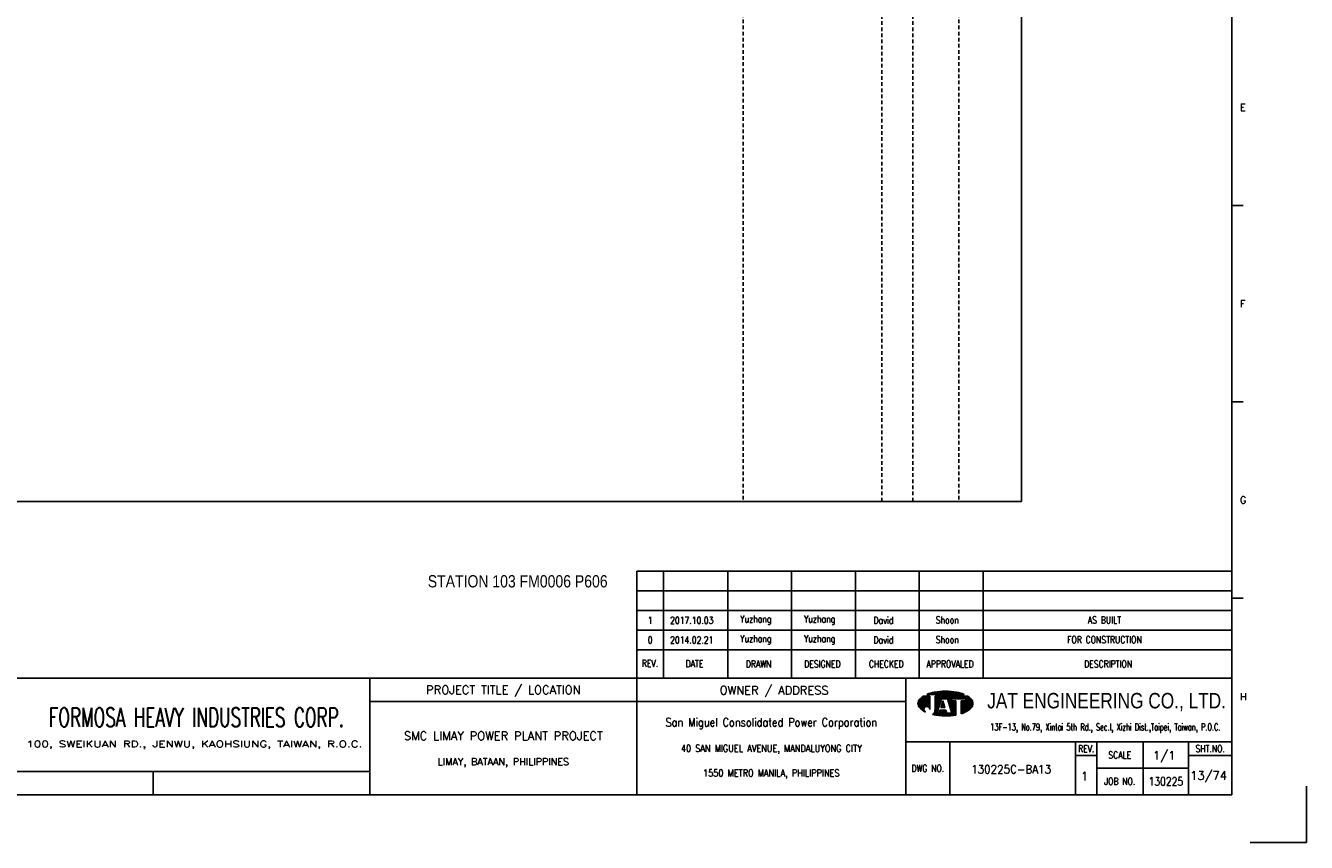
# Model space of a CAD drawing. Extents: x 1544 to 2510, y 385 to 1067.
# Tile 2 of 3: x 1986 to 2510, y 385 to 719. Entities that reach past the tile are written whole.
import ezdxf
from ezdxf.enums import TextEntityAlignment as Align

# ---------------------------------------------------------------- set-up
doc = ezdxf.new("R2010")
doc.units = 0
doc.header["$MEASUREMENT"] = 0
doc.linetypes.add('HIDDEN', pattern=[4, 1.5, -1, 1.5])
doc.layers.get('0').update_dxf_attribs({"linetype": 'CONTINUOUS'})
doc.layers.get('DEFPOINTS').update_dxf_attribs({"linetype": 'CONTINUOUS'})
for name, color, linetype in [('B_DIM', 7, 'CONTINUOUS'), ('CON', 4, 'CONTINUOUS'), ('DCS', 7, 'CONTINUOUS'), ('HID', 2, 'HIDDEN'), ('T', 2, 'CONTINUOUS'), ('TEXT', 7, 'CONTINUOUS'), ('圖框CON', 4, 'CONTINUOUS'), ('框線', 6, 'CONTINUOUS')]:
    doc.layers.add(name, color=color, linetype=linetype)
doc.styles.add('AEH', font='simplex', dxfattribs={"width": 0.8, "bigfont": 'ae'})
doc.styles.add('DAYUKP', font='complex', dxfattribs={"bigfont": 'DAYUKP.SHX'})
doc.styles.add('E2', font='simplex.shx', dxfattribs={"height": 2})
doc.styles.add('E3', font='simplex.shx', dxfattribs={"height": 3})
doc.styles.add('ROMANS', font='romans', dxfattribs={"width": 0.8})
doc.styles.add('style3', font='ARIALN.TTF')
doc.styles.add('WMF-Arial0', font='arial.ttf')

# ---------------------------------------------------------------- blocks, each defined once
blk = doc.blocks.new('1880-TITLE_BLK')
at = {"layer": 'TEXT', "color": 2, "linetype": 'Continuous', "style": 'E3'}
for tag, p in [('SCALE', (790.95, 31.17)), ('DWG_NO', (736.41, 26.44)), ('REV', (762.59, 23.97)), ('SHT_NO', (806.74, 23.97))]:
    blk.add_attdef(tag, text='', height=3, dxfattribs=at).set_placement(p, align=Align.MIDDLE)
at = {"layer": 'TEXT', "linetype": 'Continuous', "style": 'E2', "width": 0.6}
for tag, p in [('REV_DATE', (418.65, 19.76)), ('APPR_DATE', (492.93, 19.76))]:
    blk.add_attdef(tag, text='', height=2, dxfattribs=at).set_placement(p, align=Align.MIDDLE_LEFT)
blk = doc.blocks.new('1')
at = {"layer": 'B_DIM'}
for p, q in [((2181.53, 118.11), (1938.08, 118.11)), ((1938.08, 74.29), (1938.08, 118.11)), ((1948.92, 74.29), (1948.92, 118.11)), ((1975.28, 74.29), (1975.28, 118.11)), ((2001.39, 74.29), (2001.39, 118.11)), ((2027.5, 74.29), (2027.5, 118.11)), ((2053.62, 74.29), (2053.62, 118.11)), ((2079.73, 74.29), (2079.73, 118.11)), ((2181.53, 110.07), (1938.08, 110.07)), ((1938.08, 77.93), (1938.08, 104.33)), ((2181.53, 102.03), (1938.08, 102.03)), ((2181.53, 93.99), (1938.08, 93.99)), ((2181.53, 85.95), (1938.08, 85.95))]:
    blk.add_line(p, q, dxfattribs=at)
at = {"layer": 'DEFPOINTS'}
blk.add_lwpolyline([(2189, 7.08), (2211.97, 7.08), (2211.97, 30.05)], dxfattribs=at)
at = {"layer": 'T', "color": 0, "lineweight": -3}
for p, q in [((2057.61, 67.67), (2058.11, 68.18)), ((2057.83, 67.67), (2058.43, 68.27)), ((2058.05, 67.67), (2058.73, 68.35)), ((2058.27, 67.67), (2059.03, 68.43)), ((2058.49, 67.67), (2059.32, 68.49)), ((2058.72, 67.67), (2059.6, 68.55)), ((2058.94, 67.67), (2059.87, 68.6)), ((2059.16, 67.67), (2060.14, 68.65)), ((2059.38, 67.67), (2060.41, 68.7)), ((2059.6, 67.67), (2060.67, 68.74)), ((2059.82, 67.67), (2060.93, 68.77)), ((2060.05, 67.67), (2061.18, 68.81)), ((2060.27, 67.67), (2061.44, 68.84)), ((2060.49, 67.67), (2061.69, 68.87)), ((2060.71, 67.67), (2061.93, 68.89)), ((2060.93, 67.67), (2062.18, 68.91)), ((2061.15, 67.67), (2062.42, 68.93)), ((2061.38, 67.67), (2062.66, 68.95)), ((2061.6, 67.67), (2062.89, 68.97)), ((2061.82, 67.67), (2063.13, 68.98)), ((2062.04, 67.67), (2063.36, 68.99)), ((2062.26, 67.67), (2063.59, 69)), ((2062.48, 67.67), (2063.82, 69)), ((2062.71, 67.67), (2064.04, 69.01)), ((2062.93, 67.67), (2064.27, 69.01)), ((2063.15, 67.67), (2064.49, 69.01)), ((2063.37, 67.67), (2064.71, 69.01)), ((2063.59, 67.67), (2064.92, 69)), ((2063.81, 67.67), (2065.14, 69)), ((2064.04, 67.67), (2065.35, 68.99)), ((2064.26, 67.67), (2065.56, 68.98)), ((2064.48, 67.67), (2065.78, 68.97)), ((2064.7, 67.67), (2065.98, 68.95)), ((2064.92, 67.67), (2066.19, 68.94)), ((2065.14, 67.67), (2066.4, 68.92)), ((2065.37, 67.67), (2066.6, 68.9)), ((2065.59, 67.67), (2066.8, 68.88)), ((2065.81, 67.67), (2067, 68.86)), ((2066.03, 67.67), (2067.2, 68.84)), ((2066.25, 67.67), (2067.4, 68.82)), ((2066.47, 67.67), (2067.6, 68.79)), ((2066.7, 67.67), (2067.79, 68.77)), ((2066.92, 67.67), (2067.98, 68.74)), ((2067.14, 67.67), (2068.18, 68.71)), ((2067.36, 67.67), (2068.37, 68.68)), ((2067.58, 67.67), (2068.56, 68.64)), ((2067.81, 67.67), (2068.75, 68.61)), ((2068.03, 67.67), (2068.93, 68.58)), ((2068.25, 67.67), (2069.12, 68.54)), ((2068.47, 67.67), (2069.3, 68.5)), ((2068.69, 67.67), (2069.48, 68.46)), ((2068.91, 67.67), (2069.66, 68.42)), ((2069.14, 67.67), (2069.84, 68.37)), ((2069.36, 67.67), (2070.01, 68.33)), ((2069.58, 67.67), (2070.19, 68.28)), ((2069.8, 67.67), (2070.36, 68.23)), ((2070.02, 67.67), (2070.53, 68.18)), ((2070.24, 67.67), (2070.7, 68.13)), ((2053.09, 63.82), (2056.14, 66.87)), ((2053.09, 64.04), (2055.92, 66.87)), ((2053.11, 63.62), (2056.36, 66.87)), ((2053.12, 64.29), (2055.7, 66.87)), ((2053.14, 63.43), (2056.58, 66.87)), ((2053.18, 63.25), (2056.8, 66.87)), ((2053.18, 64.57), (2055.47, 66.87)), ((2053.24, 63.08), (2057.03, 66.87)), ((2053.29, 64.91), (2055.25, 66.87)), ((2053.3, 62.92), (2057.25, 66.87)), ((2053.37, 62.77), (2057.47, 66.87)), ((2053.45, 62.63), (2057.69, 66.87)), ((2053.54, 62.5), (2057.91, 66.86)), ((2053.61, 65.45), (2054.47, 66.31)), ((2053.64, 62.37), (2057.91, 66.64)), ((2053.74, 62.25), (2057.91, 66.42)), ((2053.84, 62.14), (2057.91, 66.2)), ((2053.95, 62.02), (2057.91, 65.98)), ((2054.07, 61.91), (2057.91, 65.75)), ((2054.18, 61.8), (2057.91, 65.53)), ((2054.29, 61.7), (2057.91, 65.31)), ((2054.41, 61.59), (2057.91, 65.09)), ((2054.53, 61.49), (2057.91, 64.87)), ((2054.65, 61.39), (2057.91, 64.65)), ((2056.12, 62.63), (2057.91, 64.42)), ((2056.46, 62.75), (2057.91, 64.2)), ((2056.7, 62.77), (2057.91, 63.98)), ((2056.9, 62.75), (2057.91, 63.76)), ((2056.94, 67.67), (2057.09, 67.82)), ((2057.08, 62.71), (2057.91, 63.54)), ((2057.16, 67.67), (2057.44, 67.95)), ((2057.23, 62.64), (2057.91, 63.32)), ((2057.37, 62.56), (2057.91, 63.09)), ((2057.39, 67.67), (2057.78, 68.07)), ((2057.5, 62.46), (2057.91, 62.87)), ((2060.05, 63.24), (2063.68, 66.87)), ((2060.05, 63.46), (2063.46, 66.87)), ((2060.05, 63.68), (2063.23, 66.87)), ((2060.05, 63.9), (2063.01, 66.87)), ((2060.05, 64.13), (2062.79, 66.87)), ((2060.05, 64.35), (2062.57, 66.87)), ((2060.05, 64.57), (2062.35, 66.87)), ((2060.05, 64.79), (2062.13, 66.87)), ((2060.05, 65.01), (2061.9, 66.87)), ((2060.05, 65.23), (2061.68, 66.87)), ((2060.05, 65.46), (2061.46, 66.87)), ((2060.05, 66.12), (2060.79, 66.87)), ((2060.05, 66.34), (2060.57, 66.87)), ((2060.05, 66.56), (2060.35, 66.87)), ((2060.05, 66.79), (2060.13, 66.87)), ((2060.05, 65.68), (2061.24, 66.87)), ((2060.05, 65.9), (2061.02, 66.87)), ((2060.05, 63.02), (2062.67, 65.64)), ((2060.05, 62.8), (2062.57, 65.32)), ((2060.05, 62.57), (2062.47, 64.99)), ((2060.05, 62.35), (2062.36, 64.67)), ((2060.05, 62.13), (2062.26, 64.34)), ((2060.05, 61.91), (2062.16, 64.02)), ((2060.05, 61.69), (2062.05, 63.69)), ((2060.05, 61.46), (2061.95, 63.37)), ((2062.45, 62.32), (2063.71, 63.57)), ((2062.5, 62.58), (2063.65, 63.74)), ((2062.6, 62.91), (2063.6, 63.91)), ((2062.68, 62.32), (2063.76, 63.4)), ((2062.7, 63.23), (2063.55, 64.08)), ((2062.8, 63.56), (2063.49, 64.25)), ((2062.83, 65.8), (2063.9, 66.87)), ((2062.9, 62.32), (2063.81, 63.24)), ((2062.91, 63.88), (2063.44, 64.42)), ((2063.01, 64.2), (2063.39, 64.58)), ((2063.05, 65.8), (2064.12, 66.87)), ((2063.11, 64.53), (2063.33, 64.75)), ((2063.12, 62.32), (2063.87, 63.07)), ((2063.21, 64.85), (2063.28, 64.92)), ((2063.27, 65.8), (2064.34, 66.87)), ((2063.34, 62.32), (2063.92, 62.9)), ((2063.49, 65.8), (2064.56, 66.87)), ((2063.72, 65.8), (2064.79, 66.87)), ((2063.94, 65.8), (2065.01, 66.87)), ((2064.16, 65.8), (2065.23, 66.87)), ((2064.38, 65.8), (2065.45, 66.87)), ((2064.6, 65.8), (2065.67, 66.87)), ((2064.82, 65.8), (2065.89, 66.87)), ((2065.05, 65.8), (2066.12, 66.87)), ((2065.16, 65.69), (2066.34, 66.87)), ((2065.22, 65.53), (2066.56, 66.87)), ((2065.27, 65.36), (2066.78, 66.87)), ((2065.32, 65.19), (2067, 66.87)), ((2065.38, 65.02), (2067.22, 66.87)), ((2065.43, 64.85), (2067.45, 66.87)), ((2065.48, 64.69), (2067.67, 66.87)), ((2065.54, 64.52), (2066.74, 65.71)), ((2065.59, 64.35), (2066.74, 65.49)), ((2065.65, 64.18), (2066.74, 65.27)), ((2065.7, 64.01), (2066.74, 65.05)), ((2065.75, 63.84), (2066.9, 65)), ((2065.81, 63.68), (2067.12, 65)), ((2065.86, 63.51), (2067.35, 65)), ((2065.91, 63.34), (2067.57, 65)), ((2065.97, 63.17), (2067.79, 65)), ((2066.02, 63), (2068.01, 65)), ((2066.07, 62.84), (2068.23, 65)), ((2066.13, 62.67), (2068.46, 65)), ((2066.18, 62.5), (2068.61, 64.93)), ((2066.23, 62.33), (2068.61, 64.71)), ((2066.29, 62.16), (2068.61, 64.48)), ((2066.34, 61.99), (2068.61, 64.26)), ((2066.39, 61.83), (2068.61, 64.04)), ((2066.45, 61.66), (2068.61, 63.82)), ((2066.5, 61.49), (2068.61, 63.6)), ((2066.56, 61.32), (2068.61, 63.38)), ((2066.61, 61.15), (2068.61, 63.15)), ((2066.66, 60.99), (2068.61, 62.93)), ((2066.82, 65.8), (2067.89, 66.87)), ((2067.04, 65.8), (2068.11, 66.87)), ((2067.26, 65.8), (2068.33, 66.87)), ((2067.48, 65.8), (2068.55, 66.87)), ((2067.71, 65.8), (2068.78, 66.87)), ((2067.93, 65.8), (2069, 66.87)), ((2068.15, 65.8), (2069.22, 66.87)), ((2068.37, 65.8), (2069.44, 66.87)), ((2068.59, 65.8), (2069.66, 66.87)), ((2068.81, 65.8), (2069.88, 66.87)), ((2069.04, 65.8), (2070.11, 66.87)), ((2069.26, 65.8), (2070.33, 66.87)), ((2069.48, 65.8), (2070.55, 66.87)), ((2069.7, 65.8), (2070.77, 66.87)), ((2069.92, 65.8), (2070.99, 66.87)), ((2070.14, 65.8), (2071.21, 66.87)), ((2070.37, 65.8), (2071.44, 66.87)), ((2070.47, 67.67), (2070.87, 68.07)), ((2070.59, 65.8), (2071.66, 66.87)), ((2070.69, 67.67), (2071.03, 68.02)), ((2070.75, 63.08), (2074.07, 66.4)), ((2070.75, 62.86), (2074.19, 66.3)), ((2070.75, 62.63), (2074.31, 66.2)), ((2070.75, 62.41), (2074.43, 66.09)), ((2070.75, 62.19), (2074.54, 65.98)), ((2070.75, 61.97), (2074.66, 65.87)), ((2070.75, 61.75), (2074.77, 65.76)), ((2070.75, 61.53), (2074.87, 65.65)), ((2070.75, 61.3), (2074.98, 65.53)), ((2070.75, 61.08), (2075.08, 65.41)), ((2070.75, 60.86), (2075.17, 65.28)), ((2070.75, 60.64), (2075.25, 65.14)), ((2070.75, 63.96), (2071.78, 65)), ((2070.75, 63.74), (2072, 65)), ((2070.75, 63.52), (2072.22, 65)), ((2070.75, 63.3), (2072.45, 65)), ((2070.75, 64.41), (2071.34, 65)), ((2070.75, 64.19), (2071.56, 65)), ((2070.75, 64.85), (2070.89, 65)), ((2070.75, 64.63), (2071.12, 65)), ((2070.75, 60.42), (2075.33, 64.99)), ((2070.75, 60.2), (2075.39, 64.84)), ((2070.75, 59.97), (2075.45, 64.67)), ((2070.75, 59.75), (2075.5, 64.5)), ((2070.81, 65.8), (2071.88, 66.87)), ((2070.91, 67.67), (2071.2, 67.96)), ((2071.03, 65.8), (2072.1, 66.87)), ((2071.07, 59.85), (2075.53, 64.32)), ((2071.13, 67.67), (2071.36, 67.9)), ((2071.25, 65.8), (2072.32, 66.87)), ((2071.35, 67.67), (2071.52, 67.84)), ((2071.42, 59.97), (2075.56, 64.12)), ((2071.47, 65.8), (2072.54, 66.87)), ((2071.57, 67.67), (2071.68, 67.77)), ((2071.7, 65.8), (2072.77, 66.87)), ((2071.78, 60.12), (2075.57, 63.9)), ((2071.8, 67.67), (2071.83, 67.71)), ((2071.92, 65.8), (2072.99, 66.87)), ((2072.14, 65.8), (2073.21, 66.87)), ((2072.17, 60.28), (2075.55, 63.67)), ((2072.36, 65.8), (2073.43, 66.87)), ((2072.58, 65.8), (2073.57, 66.78)), ((2072.59, 60.48), (2075.51, 63.4)), ((2072.62, 65.62), (2073.7, 66.69)), ((2072.62, 65.39), (2073.83, 66.6)), ((2072.62, 65.17), (2073.95, 66.5)), ((2073.08, 60.75), (2075.42, 63.1)), ((2054.78, 61.29), (2055.59, 62.11)), ((2054.9, 61.2), (2055.48, 61.77)), ((2055.03, 61.11), (2055.46, 61.53)), ((2055.16, 61.01), (2055.47, 61.33)), ((2055.3, 60.93), (2055.52, 61.15)), ((2055.43, 60.84), (2055.59, 60.99)), ((2055.57, 60.76), (2055.67, 60.85)), ((2055.71, 60.67), (2055.76, 60.73)), ((2055.85, 60.59), (2055.88, 60.62)), ((2056, 60.52), (2056, 60.52)), ((2056.14, 60.44), (2056.14, 60.44)), ((2057.61, 62.35), (2057.91, 62.65)), ((2057.7, 62.23), (2057.91, 62.43)), ((2057.79, 62.09), (2057.91, 62.21)), ((2057.85, 61.93), (2057.91, 61.99)), ((2057.89, 61.75), (2057.91, 61.76)), ((2057.91, 61.54), (2057.91, 61.55)), ((2059.09, 59.4), (2061.43, 61.74)), ((2059.28, 59.36), (2061.33, 61.42)), ((2059.46, 59.32), (2061.23, 61.09)), ((2059.64, 59.29), (2061.12, 60.77)), ((2059.83, 59.25), (2061.02, 60.44)), ((2059.86, 60.39), (2061.54, 62.07)), ((2059.98, 60.73), (2061.64, 62.39)), ((2060.02, 59.22), (2060.92, 60.12)), ((2060.03, 61), (2061.74, 62.72)), ((2060.05, 61.24), (2060.05, 61.24)), ((2060.21, 59.19), (2060.93, 59.91)), ((2060.4, 59.16), (2061.15, 59.91)), ((2060.59, 59.13), (2061.38, 59.91)), ((2060.78, 59.1), (2061.6, 59.91)), ((2060.98, 59.07), (2063.16, 61.25)), ((2061.17, 59.04), (2063.38, 61.25)), ((2061.37, 59.02), (2063.6, 61.25)), ((2061.57, 59), (2063.82, 61.25)), ((2061.68, 59.99), (2062.94, 61.25)), ((2061.77, 58.97), (2064.04, 61.25)), ((2061.78, 60.32), (2062.71, 61.25)), ((2061.88, 60.64), (2062.49, 61.25)), ((2061.97, 58.95), (2064.27, 61.25)), ((2061.99, 60.96), (2062.27, 61.25)), ((2062.17, 58.94), (2064.45, 61.21)), ((2062.38, 58.92), (2064.51, 61.05)), ((2062.58, 58.9), (2064.56, 60.88)), ((2062.79, 58.89), (2064.61, 60.71)), ((2063, 58.88), (2064.67, 60.54)), ((2063.21, 58.87), (2064.72, 60.37)), ((2063.43, 58.86), (2064.77, 60.2)), ((2063.56, 62.32), (2063.97, 62.73)), ((2063.64, 58.85), (2064.82, 60.03)), ((2063.78, 62.32), (2064.03, 62.56)), ((2063.86, 58.85), (2064.92, 59.91)), ((2064.01, 62.32), (2064.08, 62.39)), ((2064.08, 58.84), (2065.15, 59.91)), ((2064.3, 58.84), (2065.37, 59.91)), ((2064.52, 58.84), (2065.59, 59.91)), ((2064.74, 58.85), (2065.81, 59.91)), ((2064.97, 58.85), (2066.03, 59.91)), ((2065.2, 58.86), (2066.25, 59.91)), ((2065.43, 58.87), (2066.48, 59.91)), ((2065.66, 58.88), (2066.7, 59.91)), ((2065.9, 58.89), (2066.92, 59.91)), ((2066.14, 58.91), (2068.61, 61.38)), ((2066.38, 58.93), (2068.61, 61.16)), ((2066.62, 58.95), (2068.61, 60.94)), ((2066.72, 60.82), (2068.61, 62.71)), ((2066.77, 60.65), (2068.61, 62.49)), ((2066.82, 60.48), (2068.61, 62.27)), ((2066.87, 58.97), (2068.61, 60.72)), ((2066.88, 60.31), (2068.61, 62.05)), ((2066.93, 60.14), (2068.61, 61.82)), ((2066.98, 59.98), (2068.61, 61.6)), ((2067.11, 59), (2068.61, 60.49)), ((2067.37, 59.03), (2068.61, 60.27)), ((2067.62, 59.06), (2068.61, 60.05)), ((2067.88, 59.1), (2068.61, 59.83)), ((2068.14, 59.14), (2068.61, 59.61)), ((2068.4, 59.18), (2068.61, 59.38)), ((2073.74, 61.19), (2075.24, 62.69))]:
    blk.add_line(p, q, dxfattribs=at)
at = {"layer": 'T', "lineweight": -3}
for p, q in [((2057.91, 66.87), (2055.21, 66.87)), ((2056.73, 67.67), (2071.93, 67.67)), ((2057.91, 66.87), (2057.91, 61.52)), ((2073.45, 66.87), (2060.05, 66.87)), ((2060.05, 66.33), (2060.05, 66.87)), ((2060.05, 66.87), (2060.05, 61.23)), ((2061.8, 63.05), (2060.05, 61.24)), ((2060.85, 59.91), (2062.72, 65.8)), ((2063.26, 65), (2062.41, 62.32)), ((2062.72, 65.8), (2065.13, 65.8)), ((2064.1, 62.32), (2063.26, 65)), ((2063.79, 65.8), (2065.13, 65.8)), ((2065.13, 65.8), (2067, 59.91)), ((2066.74, 65.8), (2072.62, 65.8)), ((2066.74, 65), (2066.74, 65.8)), ((2068.61, 65), (2066.74, 65)), ((2068.61, 65), (2068.61, 59.21)), ((2072.62, 65), (2070.75, 65)), ((2070.75, 65), (2070.75, 59.74)), ((2072.62, 65.8), (2072.62, 65)), ((2061.65, 59.91), (2060.85, 59.91)), ((2062.08, 61.25), (2061.65, 59.91)), ((2064.44, 61.25), (2062.08, 61.25)), ((2062.41, 62.32), (2064.1, 62.32)), ((2064.86, 59.91), (2064.44, 61.25)), ((2067, 59.91), (2064.86, 59.91))]:
    blk.add_line(p, q, dxfattribs=at)
for centre, major_axis, start_param, end_param in [((2062.5, 54), (-10.49, 10.49), 5.683021, 5.897183), ((2064.33, 44.23), (-17.52, 17.52), 5.497787, 5.683021), ((2064.33, 44.23), (17.52, 17.52), 0.600164, 0.785398), ((2066.16, 54), (10.49, 10.49), 0.386002, 0.600164), ((2055.58, 63.92), (1.76, 1.76), 1.614811, 2.356194), ((2055.58, 63.92), (-1.76, 1.76), 0.785398, 1.526782), ((2059.72, 60.14), (-5.73, 5.73), 6.088179, 6.3272), ((2068.93, 60.14), (-5.73, 5.73), 4.668374, 4.907395), ((2073.07, 63.92), (-1.76, 1.76), 3.926991, 4.668374), ((2073.07, 63.92), (1.76, 1.76), 4.756403, 5.497787), ((2059.72, 67.71), (5.73, 5.73), 3.097578, 3.478972), ((2056.68, 61.54), (-0.868, 0.868), 3.906164, 8.245601), ((2057.88, 61.28), (1.53, 1.53), 4.470635, 5.546585), ((2064.33, 83.62), (17.52, 17.52), 3.710226, 3.926991), ((2064.33, 83.62), (17.52, 17.52), 3.926991, 4.100643), ((2066.16, 73.85), (-10.49, 10.49), 2.670765, 2.781027), ((2068.93, 67.71), (-5.73, 5.73), 2.781027, 3.185607)]:
    blk.add_ellipse(centre, major_axis=major_axis, ratio=1, start_param=start_param, end_param=end_param, dxfattribs=at)
at = {"layer": '圖框CON'}
for p, q in [((2186.14, 267.8), (2181.53, 267.8)), ((2186.14, 187.4), (2181.53, 187.4)), ((2186.14, 107), (2181.53, 107)), ((2048.1, 48.3), (2181.53, 48.3)), ((2066.14, 48.3), (2066.14, 26.6)), ((2117.55, 48.3), (2117.55, 26.6)), ((2126.28, 48.3), (2126.28, 26.6)), ((2145.25, 26.6), (2145.25, 48.3)), ((2163.72, 26.6), (2163.72, 48.3)), ((2117.55, 42.62), (2126.28, 42.62)), ((2163.72, 42.62), (2181.53, 42.62)), ((2126.28, 37.45), (2163.72, 37.45)), ((1740.17, 36.15), (1740.17, 26.6))]:
    blk.add_line(p, q, dxfattribs=at)
for points in [[(1828.89, 26.6), (1828.89, 74.29)], [(1938.08, 26.6), (1938.08, 74.29)], [(2048.1, 26.6), (2048.1, 74.29)], [(2048.1, 64.75), (1828.89, 64.75)], [(1828.89, 36.15), (1802.67, 36.15), (1651.45, 36.15)]]:
    blk.add_lwpolyline(points, dxfattribs=at)
at = {"layer": '框線'}
for p, q in [((2181.53, 26.6), (2181.53, 669.81)), ((2181.53, 74.29), (1308.62, 74.29)), ((2181.53, 26.6), (1308.62, 26.6))]:
    blk.add_line(p, q, dxfattribs=at)
at = {"style": 'DAYUKP'}
for s, p in [('E', (2184.79, 307.99)), ('F', (2184.79, 227.59)), ('G', (2184.79, 147.19)), ('H', (2184.79, 66.79))]:
    blk.add_text(s, height=2.87, dxfattribs=at).set_placement(p, align=Align.MIDDLE_LEFT)
at = {"style": 'WMF-Arial0', "width": 0.8}
blk.add_text('JAT ENGINEERING CO., LTD.', height=6.3172, dxfattribs=at).set_placement((2130.24, 64.55), align=Align.MIDDLE)
at = {"color": 90, "ltscale": 500, "style": 'ROMANS', "width": 0.65}
blk.add_text('FORMOSA HEAVY INDUSTRIES CORP.', height=7.7366, dxfattribs=at).set_placement((1757.9, 58.28), align=Align.MIDDLE)
at = {"color": 2, "ltscale": 500, "style": 'ROMANS', "width": 0.85}
blk.add_text('San Miguel Consolidated Power Corporation', height=3.4457, dxfattribs=at).set_placement((1993.09, 56.23), align=Align.MIDDLE_CENTER)
at = {"color": 2, "ltscale": 500, "style": 'ROMANS'}
for s, height, p in [('SMC LIMAY POWER PLANT PROJECT', 3.4457, (1883.48, 50.7)), ('LIMAY, BATAAN, PHILIPPINES', 2.8714, (1883.48, 40.08))]:
    blk.add_text(s, height=height, dxfattribs=at).set_placement(p, align=Align.MIDDLE_CENTER)
at = {"color": 4, "ltscale": 500, "style": 'ROMANS', "width": 0.85}
for s, p in [('40 SAN MIGUEL AVENUE, MANDALUYONG CITY', (1993.09, 45.61)), ('1550 METRO MANILA, PHILIPPINES', (1993.09, 35.51))]:
    blk.add_text(s, height=2.8714, dxfattribs=at).set_placement(p, align=Align.MIDDLE_CENTER)
at = {"layer": 'B_DIM', "style": 'AEH', "width": 0.8}
for s, height, p in [('REV.', 2.871, (1943.45, 80.37)), ('DATE', 2.871, (1961.68, 80.21)), ('DRAWN', 2.871, (1987.87, 80.12)), ('DESIGNED', 2.871, (2013.98, 80.12)), ('CHECKED', 2.871, (2040.1, 80.12)), ('APPROVALED', 2.871, (2066.21, 80.12)), ('DESCRIPTION', 2.8714, (2130.87, 80.12))]:
    blk.add_text(s, height=height, dxfattribs=at).set_placement(p, align=Align.MIDDLE)
at = {"layer": 'HID', "ltscale": 500, "style": 'ROMANS'}
for s, p in [('PROJECT TITLE / LOCATION', (1883.48, 69.28)), ('OWNER / ADDRESS', (1994.25, 69.12))]:
    blk.add_text(s, height=3.4457, dxfattribs=at).set_placement(p, align=Align.MIDDLE)
at = {"layer": 'HID', "style": 'ROMANS', "width": 1.216198}
blk.add_text('100, SWEIKUAN RD., JENWU, KAOHSIUNG, TAIWAN, R.O.C.', height=2.5897, dxfattribs=at).set_placement((1688.31, 46.06), (1825.84, 46.06), align=Align.FIT)
at = {"layer": 'HID', "color": 7, "style": 'ROMANS', "width": 0.8}
for s, p in [('REV.', (2121.92, 45.46)), ('SHT.NO.', (2172.62, 45.46)), ('SCALE', (2135.64, 42.87)), ('DWG NO.', (2057.12, 37.45)), ('JOB NO.', (2135.64, 32.03))]:
    blk.add_text(s, height=2.871, dxfattribs=at).set_placement(p, align=Align.MIDDLE)
at = {"layer": 'T', "color": 2, "ltscale": 500, "style": 'ROMANS', "width": 0.65}
blk.add_text('13F-13, No.79, Xintai 5th Rd., Sec.I, Xizhi Dist.,Taipei, Taiwan, P.O.C.', height=2.8714, dxfattribs=at).set_placement((2129.74, 52.81), align=Align.CENTER)

msp = doc.modelspace()

# ---------------------------------------------------------------- linework, layer by layer
at = {"layer": 'CON'}
msp.add_lwpolyline([(1679.74, 1024), (2393.74, 1024), (2393.74, 524.2), (1679.74, 524.2)], close=True, dxfattribs=at)
at = {"layer": 'HID'}
for p, q in [((2279.99, 1024), (2279.99, 524.2)), ((2336.69, 1023.3), (2336.69, 524.2)), ((2349.29, 1023.3), (2349.29, 524.2)), ((2368.19, 1024), (2368.19, 524.2))]:
    msp.add_line(p, q, dxfattribs=at)

# ---------------------------------------------------------------- block references
msp.add_blockref('1', (298.35, 377.63))
at = {"layer": 'TEXT', "color": 0}
ref = msp.add_blockref('1880-TITLE_BLK', (1543.7, 384.29), dxfattribs=dict(at, xscale=1.148576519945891, yscale=1.148576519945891, zscale=1.148576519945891))
ref.add_attrib('DWG_NO', '130225C-BA13', dxfattribs={"color": 2, "linetype": 'Continuous', "height": 3.4457, "style": 'E3', "width": 0.9}).set_placement((2389.52, 414.66), align=Align.MIDDLE)
ref.add_attrib('REV', '1', dxfattribs={"color": 2, "linetype": 'Continuous', "height": 3.45, "style": 'E3'}).set_placement((2419.6, 411.83), align=Align.MIDDLE)
ref.add_attrib('SCALE', '1/1', dxfattribs={"color": 2, "linetype": 'Continuous', "height": 3.446, "style": 'E3'}).set_placement((2452.16, 420.09), align=Align.MIDDLE)
ref.add_attrib('SHT_NO', '13/74', dxfattribs={"color": 2, "linetype": 'Continuous', "height": 3.446, "style": 'E3'}).set_placement((2470.3, 411.83), align=Align.MIDDLE)

# ---------------------------------------------------------------- texts
at = {"layer": 'DCS', "linetype": 'ByBlock', "style": 'style3'}
msp.add_text('STATION 103 FM0006 P606', height=5, dxfattribs=at).set_placement((2150.92, 489.08))
at = {"layer": 'T', "style": 'AEH', "width": 0.8}
for s, height, p in [('1', 2.87, (2241.88, 475.61)), ('2017.10.03', 2.871, (2258.89, 475.64)), ('Yuzhang', 2.871, (2285.09, 475.72)), ('Yuzhang', 2.871, (2311.2, 475.72)), ('David', 2.871, (2337.31, 475.72)), ('Shoon', 2.871, (2363.43, 475.72)), ('AS BUILT', 2.871, (2427.7, 475.72)), ('0', 2.87, (2241.88, 467.57)), ('2014.02.21', 2.871, (2258.89, 467.6)), ('Yuzhang', 2.871, (2285.09, 467.68)), ('Yuzhang', 2.871, (2311.2, 467.68)), ('David', 2.871, (2337.31, 467.68)), ('Shoon', 2.871, (2363.43, 467.68)), ('FOR CONSTRUCTION', 2.8714, (2427.7, 467.68))]:
    msp.add_text(s, height=height, dxfattribs=at).set_placement(p, align=Align.MIDDLE)
at = {"layer": 'TEXT', "color": 2, "style": 'E3', "width": 0.8}
msp.add_text('130225', height=3.446, dxfattribs=at).set_placement((2452.83, 409.66), align=Align.MIDDLE_CENTER)

doc.saveas('drawing.dxf')
